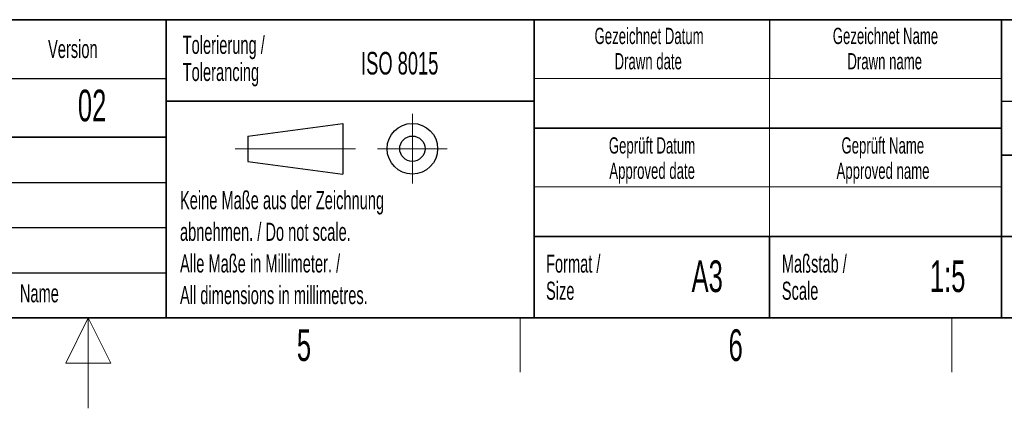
# Model space of a CAD drawing. Header units: millimetres. Extents: x 5 to 418, y 2 to 292.
# Tile 8 of 21: x 209 to 318, y 2 to 45. Entities that reach past the tile are written whole.
import ezdxf

# ---------------------------------------------------------------- set-up
doc = ezdxf.new("R2010")
doc.units = ezdxf.units.MM
doc.layers.add('SLD-0', color=7, linetype='Continuous')
doc.styles.add('SLDTEXTSTYLE0', font='TXT', dxfattribs={"width": 0.605})

msp = doc.modelspace()

# ---------------------------------------------------------------- linework, layer by layer
at = {"layer": 'SLD-0', "lineweight": 35}
for p, q in [((158.1167, 45), (225.6167, 45)), ((225.6167, 45), (225.6167, 32)), ((225.6167, 45), (266.3305, 45)), ((225.6167, 45), (225.6167, 36)), ((266.3305, 12), (266.3305, 45)), ((266.3305, 45), (266.3305, 12)), ((318, 45), (266.3305, 45)), ((318, 45), (318, 12)), ((318, 45), (318, 40.1053)), ((318, 45), (408, 45)), ((318, 45), (318, 12)), ((225.6167, 36), (266.3305, 36)), ((225.6167, 36), (225.6167, 12)), ((266.3305, 33), (318, 33)), ((158.1167, 32), (225.6167, 32)), ((225.6167, 32), (225.6167, 12)), ((408, 30), (318, 30)), ((266.3305, 21), (318, 21)), ((292.3305, 21), (292.3305, 12)), ((318, 21), (390, 21)), ((26, 12), (408, 12)), ((158.1167, 12), (225.6167, 12)), ((225.6167, 12), (266.3305, 12)), ((266.3305, 12), (318, 12)), ((408, 12), (318, 12))]:
    msp.add_line(p, q, dxfattribs=at)
at = {"layer": 'SLD-0'}
for p, q in [((292.3305, 45), (292.3305, 38.5)), ((158.1167, 38.5), (225.6167, 38.5)), ((318, 36), (408, 36)), ((158.1167, 27), (225.6167, 27)), ((158.1167, 22), (225.6167, 22)), ((158.1167, 17), (225.6167, 17))]:
    msp.add_line(p, q, dxfattribs=at)
at = {"layer": 'SLD-0', "lineweight": 18}
for p, q in [((266.3305, 38.5), (318, 38.5)), ((292.3305, 38.5), (292.3305, 33)), ((252.8396, 34.5746), (252.8396, 26.8746)), ((292.3305, 33), (292.3305, 26.5)), ((233.2396, 30.7246), (246.5396, 30.7246)), ((248.9896, 30.7246), (256.6896, 30.7246)), ((266.3305, 26.5), (318, 26.5)), ((292.3305, 26.5), (292.3305, 21)), ((217, 12), (214.5, 7)), ((217, 2), (217, 12)), ((219.5, 7), (217, 12)), ((264.75, 6), (264.75, 12)), ((312.5, 6), (312.5, 12)), ((214.5, 7), (219.5, 7))]:
    msp.add_line(p, q, dxfattribs=at)
at = {"layer": 'SLD-0', "lineweight": 25}
for p, q in [((234.6396, 32.1246), (245.1396, 33.5246)), ((245.1396, 33.5246), (245.1396, 27.9246)), ((158.1167, 32), (225.6167, 32)), ((234.6396, 32.1246), (234.6396, 29.3246)), ((234.6396, 29.3246), (245.1396, 27.9246))]:
    msp.add_line(p, q, dxfattribs=at)
for radius in [2.8, 1.4]:
    msp.add_circle((252.8396, 30.7246), radius, dxfattribs=at)

# ---------------------------------------------------------------- texts
at = {"layer": 'SLD-0', "style": 'SLDTEXTSTYLE0'}
for s, insert, char_height, attachment_point in [('Gezeichnet Datum', (279.0254, 44.1039), 1.8, 2), ('Gezeichnet Name', (305.1708, 44.1039), 1.8, 2), ('Version', (212.5452, 42.7601), 2, 1), ('Tolerierung /', (227.4391, 43.2172), 2, 1), ('ISO 8015', (247.1716, 41.4342), 2.5, 1), ('Drawn date', (278.9303, 41.3039), 1.8, 2), ('Tolerancing', (227.4391, 40.2172), 2, 1), ('Drawn name', (305.0871, 41.3039), 1.8, 2), ('02', (217.4216, 37.2527), 3.5, 2), ('Geprüft Datum', (279.3494, 31.9851), 1.8, 2), ('Geprüft Name', (304.8762, 31.9851), 1.8, 2), ('Approved date', (279.362, 29.1851), 1.8, 2), ('Approved name', (304.9003, 29.1851), 1.8, 2), ('Keine Maße aus der Zeichnung', (227.1404, 26.0307), 2, 1), ('abnehmen. / Do not scale.', (227.1404, 22.5307), 2, 1), ('Alle Maße in Millimeter. /', (227.1404, 19.0307), 2, 1), ('Format /', (267.6251, 19.0116), 2, 1), ('Maßstab /', (293.7029, 19.0116), 2, 1), ('A3', (285.4515, 18.3609), 3.5, 2), ('1:5', (312.0467, 18.3609), 3.5, 2), ('Name', (209.4275, 15.729), 2, 1), ('All dimensions in millimetres.', (227.1404, 15.5307), 2, 1), ('Size', (267.6251, 16.0116), 2, 1), ('Scale', (293.7029, 16.0116), 2, 1), ('5', (240.8527, 10.743), 3.5, 2), ('6', (288.6027, 10.743), 3.5, 2)]:
    msp.add_mtext(s, dxfattribs=dict(at, insert=insert, char_height=char_height, attachment_point=attachment_point))

doc.saveas('drawing.dxf')
